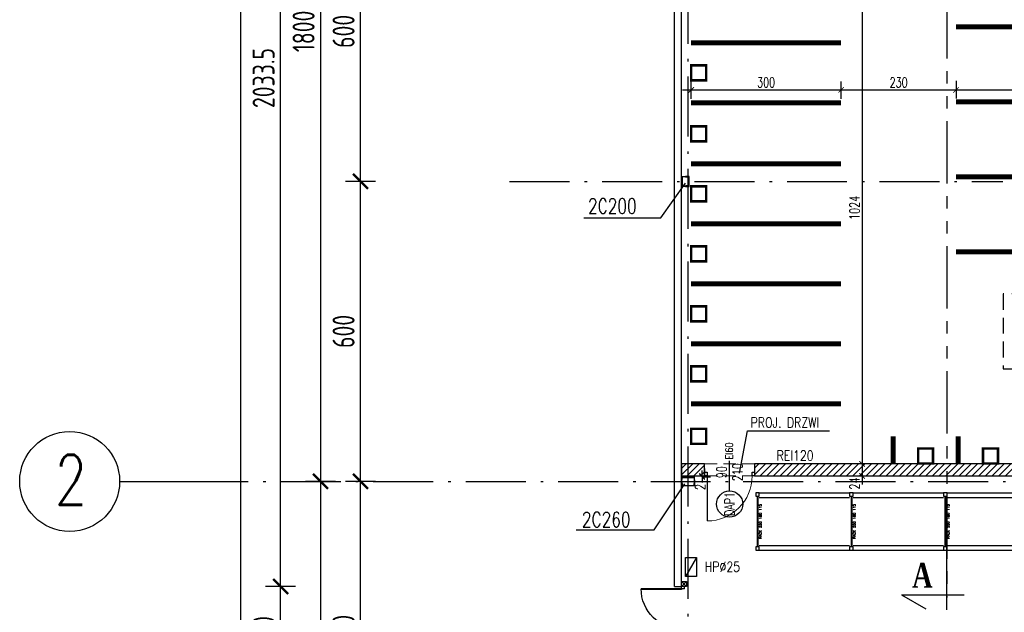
# Model space of a CAD drawing. Extents: x 153948 to 285449, y -89387 to -60195.
# Tile 44 of 101: x 247383 to 249353, y -76901 to -75716. Entities that reach past the tile are written whole.
import ezdxf
from ezdxf.enums import TextEntityAlignment as Align

# ---------------------------------------------------------------- set-up
doc = ezdxf.new("R2010")
doc.units = 0
doc.header["$LTSCALE"] = 100
doc.header["$MEASUREMENT"] = 0
doc.header["$PDMODE"] = 1
for name, pattern in [('ACAD_ISO10W100', [18.5, 12, -3, 0.5, -3]), ('DASHED2', [0.375, 0.25, -0.125]), ('HIDDEN2', [4.7625, 3.175, -1.5875]), ('PHANTOM', [2.5, 1.25, -0.25, 0.25, -0.25, 0.25, -0.25])]:
    doc.linetypes.add(name, pattern=pattern)
doc.layers.get('0').update_dxf_attribs({"linetype": 'CONTINUOUS'})
doc.layers.get('DEFPOINTS').update_dxf_attribs({"linetype": 'CONTINUOUS'})
for name, color, linetype in [('1', 2, 'CONTINUOUS'), ('A-ARM', 2, 'CONTINUOUS'), ('A-DRZWI', 5, 'CONTINUOUS'), ('A-DRZWI OPIS 100', 5, 'CONTINUOUS'), ('A-LINIA PASY', 253, 'CONTINUOUS'), ('A-WYMIARY100', 1, 'CONTINUOUS'), ('ALUMINIUM', 5, 'CONTINUOUS'), ('K-STA', 2, 'CONTINUOUS'), ('OSIE', 8, 'ACAD_ISO10W100'), ('PANELE', 3, 'CONTINUOUS'), ('R-----OP', 2, 'CONTINUOUS'), ('RS REGAŁY', 7, 'CONTINUOUS'), ('TEXT', 11, 'CONTINUOUS'), ('TEXT1', 2, 'CONTINUOUS'), ('WYMIARY', 1, 'CONTINUOUS'), ('WYMIARY100', 1, 'CONTINUOUS'), ('ŚWIETLIK', 2, 'CONTINUOUS')]:
    doc.layers.add(name, color=color, linetype=linetype)
for name, color, linetype, lineweight in [('A-NADPROŻE', 8, 'DASHED2', 9), ('A-SCIANA MUR', 2, 'CONTINUOUS', 30), ('PROJ_WIPEOUT', 3, 'CONTINUOUS', 0)]:
    doc.layers.add(name, color=color, linetype=linetype, lineweight=lineweight)
doc.layers.add('A-PROSTOWNIK', color=7, linetype='CONTINUOUS', true_color=0xff0f0f)
doc.styles.add('DYBY-NORMALNY-0-8-N', font='ROMANS.SHX', dxfattribs={"width": 0.8})
doc.styles.add('ROMANS', font='romans')
doc.styles.get("Standard").update_dxf_attribs({"font": 'txt.shx'})
doc.styles.add('STYLE2', font='isocp.shx', dxfattribs={"width": 0.8})
doc.styles.add('TXT3', font='SIMPLEX.SHX', dxfattribs={"width": 0.75, "height": 40})
doc.styles.add('wym_romans', font='romans.shx', dxfattribs={"width": 0.7})
doc.dimstyles.new('100_CM_krótki', dxfattribs={"dimscale": 10, "dimtxt": 2, "dimasz": 1.1, "dimexe": 1.7, "dimexo": 2, "dimgap": 0.5, "dimtad": 1, "dimdec": 1, "dimrnd": 0.5, "dimzin": 9, "dimtxsty": 'wym_romans', "dimblk": 'ARCHTICK', "dimcen": 2, "dimdle": 1.7, "dimclrd": 256, "dimclre": 256, "dimclrt": 151, "dimadec": 1, "dimazin": 2, "dimtfac": 1, "dimtdec": 1, "dimtix": 1, "dimtmove": 1, "dimatfit": 2, "dimldrblk": 'ARCHTICK', "dimfxl": 1.8, "dimfxlon": 1, "dimtolj": 1, "dimtzin": 0, "dimlwd": -1, "dimlwe": -1, "dimarcsym": 0})
doc.dimstyles.new('KRESKI_100', dxfattribs={"dimscale": 20, "dimtxt": 2.2, "dimasz": 1.5, "dimexe": 1.5, "dimexo": 1.5, "dimgap": 0.6, "dimtad": 1, "dimdec": 1, "dimrnd": 0.5, "dimdsep": 46, "dimtxsty": 'STYLE2', "dimblk1": 'ARCHTICK', "dimblk2": 'ARCHTICK', "dimsah": 1, "dimcen": 2.5, "dimdle": 1.5, "dimclrd": 10, "dimclre": 10, "dimclrt": 15, "dimadec": 0, "dimazin": 0, "dimtfac": 1, "dimtdec": 1, "dimtmove": 1, "dimatfit": 3, "dimldrblk": 'ARCHTICK', "dimfxl": 1.5, "dimfxlon": 1, "dimtolj": 1, "dimtzin": 0, "dimarcsym": 0})

# ---------------------------------------------------------------- blocks, each defined once
blk = doc.blocks.new('SC260X2')
at = {"layer": '1'}
for points in [[(-13, 9), (-13, 0), (-12.4, 0), (-12.1, 7, -0.401015), (-11.1, 7.9), (11.1, 7.9, -0.401015), (12.1, 7), (12.4, 0), (13, 0), (13, 9)], [(-13, -9), (-13, 0), (-12.4, 0), (-12.1, -7, 0.401015), (-11.1, -7.9), (11.1, -7.9, 0.401015), (12.1, -7), (12.4, 0), (13, 0), (13, -9)]]:
    blk.add_lwpolyline(points, format="xyb", close=True, dxfattribs=at)
blk = doc.blocks.new('SC200X2')
at = {"layer": '1'}
for points in [[(-10, 7.5), (-10, 0), (-9.7, 0, 0.391021), (-9.1, 0.6), (-8.7, 5.6, -0.391021), (-7.6, 6.6), (7.6, 6.6, -0.391021), (8.7, 5.6), (9.1, 0.6, 0.391021), (9.7, 0), (10, 0), (10, 7.5)], [(-10, -7.5), (-10, 0), (-9.7, 0, -0.391021), (-9.1, -0.6), (-8.7, -5.6, 0.391021), (-7.6, -6.6), (7.6, -6.6, 0.391021), (8.7, -5.6), (9.1, -0.6, -0.391021), (9.7, 0), (10, 0), (10, -7.5)]]:
    blk.add_lwpolyline(points, format="xyb", close=True, dxfattribs=at)
blk = doc.blocks.new('D90')
at = {"layer": 'ALUMINIUM'}
for p, q in [((-4.5, 0), (0, 0)), ((0, 0), (0, -5.4)), ((-90, 0), (-90, -5.4)), ((-90, 0), (-85.5, 0)), ((-90, -5.4), (-85.5, -5.4)), ((-85.5, -5.4), (-85.5, 0)), ((-6.3, -5.4), (-6.3, -86.4)), ((-4.5, -5.4), (-6.3, -5.4)), ((-4.5, 0), (-4.5, -5.4)), ((-4.5, -5.4), (-4.5, -86.4)), ((-4.5, -5.4), (0, -5.4))]:
    blk.add_line(p, q, dxfattribs=at)
blk.add_arc((-4.5, -5.4), 81, 180, 270, dxfattribs=at)
blk = doc.blocks.new('_ARCHTICK')
at = {"color": 0, "linetype": 'ByBlock', "const_width": 0.15}
blk.add_lwpolyline([(-0.5, -0.5), (0.5, 0.5)], dxfattribs=at)
blk = doc.blocks.new('*D215')
at = {"layer": 'DEFPOINTS', "color": 0, "ltscale": 0.1, "transparency": 16777216}
for p in [(248692.9, -74816), (247825, -85703), (248692.9, -85703)]:
    blk.add_point(p, dxfattribs=at)
at = {"layer": 'WYMIARY', "color": 10, "lineweight": -2, "ltscale": 0.1, "transparency": 16777216}
for p, q in [((247825, -74786), (247825, -85733)), ((247855, -74816), (247795, -74816)), ((247855, -85703), (247795, -85703))]:
    blk.add_line(p, q, dxfattribs=at)
at = {"layer": 'WYMIARY', "color": 10, "lineweight": -2, "ltscale": 0.1, "transparency": 16777216, "xscale": 30, "yscale": 30, "zscale": 30}
for p, rotation in [((247825, -74816), 90), ((247825, -85703), 270)]:
    blk.add_blockref('_ARCHTICK', p, dxfattribs=dict(at, rotation=rotation))
at = {"layer": 'WYMIARY', "color": 15, "ltscale": 0.1, "transparency": 16777216, "insert": (247791, -80259.5), "char_height": 44, "attachment_point": 5, "rotation": 90, "style": 'STYLE2'}
blk.add_mtext('\\A1;10887', dxfattribs=at)
blk = doc.blocks.new('*D219')
at = {"layer": 'DEFPOINTS', "color": 0, "ltscale": 0.1, "transparency": 16777216}
for p in [(247905, -76849.5), (247985, -76849.5), (247985, -77029.5)]:
    blk.add_point(p, dxfattribs=at)
at = {"layer": 'WYMIARY', "color": 10, "lineweight": -2, "ltscale": 0.1, "transparency": 16777216}
for p, q in [((247905, -77059.5), (247905, -76819.5)), ((247935, -76849.5), (247875, -76849.5)), ((247935, -77029.5), (247875, -77029.5))]:
    blk.add_line(p, q, dxfattribs=at)
at = {"layer": 'WYMIARY', "color": 10, "lineweight": -2, "ltscale": 0.1, "transparency": 16777216, "xscale": 30, "yscale": 30, "zscale": 30}
for p, rotation in [((247905, -76849.5), 90), ((247905, -77029.5), 270)]:
    blk.add_blockref('_ARCHTICK', p, dxfattribs=dict(at, rotation=rotation))
at = {"layer": 'WYMIARY', "color": 15, "ltscale": 0.1, "transparency": 16777216, "insert": (247871, -76939.5), "char_height": 44, "attachment_point": 5, "rotation": 90, "style": 'STYLE2'}
blk.add_mtext('\\A1;180', dxfattribs=at)
blk = doc.blocks.new('*D220')
at = {"layer": 'DEFPOINTS', "color": 0, "ltscale": 0.1, "transparency": 16777216}
for p in [(247905, -74816), (248692.9, -74816), (248692.9, -76849.5)]:
    blk.add_point(p, dxfattribs=at)
at = {"layer": 'WYMIARY', "color": 10, "lineweight": -2, "ltscale": 0.1, "transparency": 16777216}
for p, q in [((247905, -76879.5), (247905, -74786)), ((247935, -74816), (247875, -74816)), ((247935, -76849.5), (247875, -76849.5))]:
    blk.add_line(p, q, dxfattribs=at)
at = {"layer": 'WYMIARY', "color": 10, "lineweight": -2, "ltscale": 0.1, "transparency": 16777216, "xscale": 30, "yscale": 30, "zscale": 30}
for p, rotation in [((247905, -74816), 90), ((247905, -76849.5), 270)]:
    blk.add_blockref('_ARCHTICK', p, dxfattribs=dict(at, rotation=rotation))
at = {"layer": 'WYMIARY', "color": 15, "ltscale": 0.1, "transparency": 16777216, "insert": (247871, -75832.8), "char_height": 44, "attachment_point": 5, "rotation": 90, "style": 'STYLE2'}
blk.add_mtext('\\A1;2033.5', dxfattribs=at)
blk = doc.blocks.new('*D222')
at = {"layer": 'DEFPOINTS', "color": 0, "ltscale": 0.1, "transparency": 16777216}
for p in [(248065, -74839.5), (247985, -76639.5), (248065, -76639.5)]:
    blk.add_point(p, dxfattribs=at)
at = {"layer": 'WYMIARY', "color": 10, "lineweight": -2, "ltscale": 0.1, "transparency": 16777216}
for p, q in [((247985, -74809.5), (247985, -76669.5)), ((248015, -74839.5), (247955, -74839.5)), ((248015, -76639.5), (247955, -76639.5))]:
    blk.add_line(p, q, dxfattribs=at)
at = {"layer": 'WYMIARY', "color": 10, "lineweight": -2, "ltscale": 0.1, "transparency": 16777216, "xscale": 30, "yscale": 30, "zscale": 30}
for p, rotation in [((247985, -74839.5), 90), ((247985, -76639.5), 270)]:
    blk.add_blockref('_ARCHTICK', p, dxfattribs=dict(at, rotation=rotation))
at = {"layer": 'WYMIARY', "color": 15, "ltscale": 0.1, "transparency": 16777216, "insert": (247951, -75739.5), "char_height": 44, "attachment_point": 5, "rotation": 90, "style": 'STYLE2'}
blk.add_mtext('\\A1;1800', dxfattribs=at)
blk = doc.blocks.new('*D223')
at = {"layer": 'DEFPOINTS', "color": 0, "ltscale": 0.1, "transparency": 16777216}
for p in [(248065, -76639.5), (247985, -78439.5), (248065, -78439.5)]:
    blk.add_point(p, dxfattribs=at)
at = {"layer": 'WYMIARY', "color": 10, "lineweight": -2, "ltscale": 0.1, "transparency": 16777216}
for p, q in [((247985, -76609.5), (247985, -78469.5)), ((248015, -76639.5), (247955, -76639.5)), ((248015, -78439.5), (247955, -78439.5))]:
    blk.add_line(p, q, dxfattribs=at)
at = {"layer": 'WYMIARY', "color": 10, "lineweight": -2, "ltscale": 0.1, "transparency": 16777216, "xscale": 30, "yscale": 30, "zscale": 30}
for p, rotation in [((247985, -76639.5), 90), ((247985, -78439.5), 270)]:
    blk.add_blockref('_ARCHTICK', p, dxfattribs=dict(at, rotation=rotation))
at = {"layer": 'WYMIARY', "color": 15, "ltscale": 0.1, "transparency": 16777216, "insert": (247951, -77539.5), "char_height": 44, "attachment_point": 5, "rotation": 90, "style": 'STYLE2'}
blk.add_mtext('\\A1;1800', dxfattribs=at)
blk = doc.blocks.new('*D248')
at = {"layer": 'DEFPOINTS', "color": 0, "ltscale": 0.1, "transparency": 16777216}
for p in [(248065, -76639.5), (248145, -76639.5), (248145, -77239.5)]:
    blk.add_point(p, dxfattribs=at)
at = {"layer": 'WYMIARY', "color": 10, "lineweight": -2, "ltscale": 0.1, "transparency": 16777216}
for p, q in [((248065, -77269.5), (248065, -76609.5)), ((248095, -76639.5), (248035, -76639.5)), ((248095, -77239.5), (248035, -77239.5))]:
    blk.add_line(p, q, dxfattribs=at)
at = {"layer": 'WYMIARY', "color": 10, "lineweight": -2, "ltscale": 0.1, "transparency": 16777216, "xscale": 30, "yscale": 30, "zscale": 30}
for p, rotation in [((248065, -76639.5), 90), ((248065, -77239.5), 270)]:
    blk.add_blockref('_ARCHTICK', p, dxfattribs=dict(at, rotation=rotation))
at = {"layer": 'WYMIARY', "color": 15, "ltscale": 0.1, "transparency": 16777216, "insert": (248031, -76939.5), "char_height": 44, "attachment_point": 5, "rotation": 90, "style": 'STYLE2'}
blk.add_mtext('\\A1;600', dxfattribs=at)
blk = doc.blocks.new('*D249')
at = {"layer": 'DEFPOINTS', "color": 0, "ltscale": 0.1, "transparency": 16777216}
for p in [(248065, -76039.5), (248145, -76039.5), (248145, -76639.5)]:
    blk.add_point(p, dxfattribs=at)
at = {"layer": 'WYMIARY', "color": 10, "lineweight": -2, "ltscale": 0.1, "transparency": 16777216}
for p, q in [((248065, -76669.5), (248065, -76009.5)), ((248095, -76039.5), (248035, -76039.5)), ((248095, -76639.5), (248035, -76639.5))]:
    blk.add_line(p, q, dxfattribs=at)
at = {"layer": 'WYMIARY', "color": 10, "lineweight": -2, "ltscale": 0.1, "transparency": 16777216, "xscale": 30, "yscale": 30, "zscale": 30}
for p, rotation in [((248065, -76039.5), 90), ((248065, -76639.5), 270)]:
    blk.add_blockref('_ARCHTICK', p, dxfattribs=dict(at, rotation=rotation))
at = {"layer": 'WYMIARY', "color": 15, "ltscale": 0.1, "transparency": 16777216, "insert": (248031, -76339.5), "char_height": 44, "attachment_point": 5, "rotation": 90, "style": 'STYLE2'}
blk.add_mtext('\\A1;600', dxfattribs=at)
blk = doc.blocks.new('*D250')
at = {"layer": 'DEFPOINTS', "color": 0, "ltscale": 0.1, "transparency": 16777216}
for p in [(248065, -75439.5), (248145, -75439.5), (248145, -76039.5)]:
    blk.add_point(p, dxfattribs=at)
at = {"layer": 'WYMIARY', "color": 10, "lineweight": -2, "ltscale": 0.1, "transparency": 16777216}
for p, q in [((248065, -76069.5), (248065, -75409.5)), ((248095, -75439.5), (248035, -75439.5)), ((248095, -76039.5), (248035, -76039.5))]:
    blk.add_line(p, q, dxfattribs=at)
at = {"layer": 'WYMIARY', "color": 10, "lineweight": -2, "ltscale": 0.1, "transparency": 16777216, "xscale": 30, "yscale": 30, "zscale": 30}
for p, rotation in [((248065, -75439.5), 90), ((248065, -76039.5), 270)]:
    blk.add_blockref('_ARCHTICK', p, dxfattribs=dict(at, rotation=rotation))
at = {"layer": 'WYMIARY', "color": 15, "ltscale": 0.1, "transparency": 16777216, "insert": (248031, -75739.5), "char_height": 44, "attachment_point": 5, "rotation": 90, "style": 'STYLE2'}
blk.add_mtext('\\A1;600', dxfattribs=at)
blk = doc.blocks.new('DR_90_kont')
blk.add_wipeout([(-100, -20.5), (0, -20.5), (0, 13), (-100, 13)]).dxf.layer = 'PROJ_WIPEOUT'
for points in [[(-100, 2.5), (-100, -12.5)], [(0, 2.5), (0, -12.5)], [(-5, -5), (-5, -102.5)]]:
    blk.add_lwpolyline(points)
at = {"linetype": 'Continuous', "lineweight": 5}
blk.add_lwpolyline([(-50, -21.7), (-50, 10.9)], dxfattribs=at)
for points in [[(-100, -5), (-100, -12.5), (-95, -12.5), (-95, -5)], [(-5, -5), (-5, -12.5), (0, -12.5), (0, -5)]]:
    blk.add_lwpolyline(points, close=True)
at = {"lineweight": 13}
blk.add_arc((-5, -12.5), 90, 180, 270, dxfattribs=at)
blk = doc.blocks.new('SZPILKA')
blk.add_lwpolyline([(89177.3, -31834.9), (89177.3, -31754.9)])
blk.add_circle((89177.3, -31869.9), 35)
at = {"style": 'DYBY-NORMALNY-0-8-N', "width": 0.8}
blk.add_attdef('ODPORNOSC', text='', height=20, rotation=90, dxfattribs=at).set_placement((89177.3, -31749.9), align=Align.MIDDLE_LEFT)
blk.add_attdef('SZEROKOSC', text='', height=20, rotation=90, dxfattribs=at).set_placement((89177.3, -31794.9), align=Align.BOTTOM_CENTER)
blk.add_attdef('WYSOKOSC', text='', height=20, rotation=90, dxfattribs=at).set_placement((89183.6, -31794.9), align=Align.TOP_CENTER)
blk.add_attdef('TYP', text='', height=20, rotation=90, dxfattribs=at).set_placement((89177.3, -31869.9), align=Align.MIDDLE_CENTER)
blk = doc.blocks.new('RACK 550 180 115')
at = {"color": 6}
for p, q in [((2.75, 108), (2.75, 7)), ((4.25, 108), (4.25, 7)), ((7, 115), (187.8, 115)), ((7, 105.5), (187.8, 105.5)), ((7, 9.5), (187.8, 9.5)), ((7, 0), (187.8, 0))]:
    blk.add_line(p, q, dxfattribs=at)
for points in [[(0, 108), (7, 108), (7, 115), (0, 115)], [(0, 0), (7, 0), (7, 7), (0, 7)]]:
    blk.add_lwpolyline(points, close=True, dxfattribs=at)
at = {"color": 6, "insert": (9.25, 57.5), "char_height": 5, "width": 101, "attachment_point": 5, "rotation": 90}
blk.add_mtext('RACK 550 180 115', dxfattribs=at)
blk = doc.blocks.new('*D825')
at = {"layer": 'A-WYMIARY100', "transparency": 16777216}
for p, q in [((248726.4, -75874.6), (248726.4, -75839.6)), ((249026.4, -75874.6), (249026.4, -75839.6)), ((248709.4, -75856.6), (249043.4, -75856.6))]:
    blk.add_line(p, q, dxfattribs=at)
at = {"layer": 'DEFPOINTS', "color": 0, "transparency": 16777216}
for p in [(249026.4, -75856.6), (248726.4, -76124.9), (249026.4, -76124.9)]:
    blk.add_point(p, dxfattribs=at)
at = {"layer": 'A-WYMIARY100', "transparency": 16777216, "xscale": 11, "yscale": 11, "zscale": 11, "rotation": 180}
blk.add_blockref('_ARCHTICK', (248726.4, -75856.6), dxfattribs=at)
at = {"layer": 'A-WYMIARY100', "transparency": 16777216, "xscale": 11, "yscale": 11, "zscale": 11}
blk.add_blockref('_ARCHTICK', (249026.4, -75856.6), dxfattribs=at)
at = {"layer": 'A-WYMIARY100', "color": 151, "transparency": 16777216, "insert": (248876.4, -75841.6), "char_height": 20, "attachment_point": 5, "style": 'wym_romans'}
blk.add_mtext('\\A1;300', dxfattribs=at)
blk = doc.blocks.new('*D826')
at = {"layer": 'A-WYMIARY100', "transparency": 16777216}
for p, q in [((249026.4, -75863), (249026.4, -75839.6)), ((249256.4, -75838.6), (249256.4, -75873.6)), ((249009.4, -75856.6), (249273.4, -75856.6))]:
    blk.add_line(p, q, dxfattribs=at)
at = {"layer": 'DEFPOINTS', "color": 0, "transparency": 16777216}
for p in [(249256.4, -75793), (249256.4, -75856.6), (249026.4, -75883)]:
    blk.add_point(p, dxfattribs=at)
at = {"layer": 'A-WYMIARY100', "transparency": 16777216, "xscale": 11, "yscale": 11, "zscale": 11, "rotation": 180}
blk.add_blockref('_ARCHTICK', (249026.4, -75856.6), dxfattribs=at)
at = {"layer": 'A-WYMIARY100', "transparency": 16777216, "xscale": 11, "yscale": 11, "zscale": 11}
blk.add_blockref('_ARCHTICK', (249256.4, -75856.6), dxfattribs=at)
at = {"layer": 'A-WYMIARY100', "color": 151, "transparency": 16777216, "insert": (249141.4, -75841.6), "char_height": 20, "attachment_point": 5, "style": 'wym_romans'}
blk.add_mtext('\\A1;230', dxfattribs=at)
blk = doc.blocks.new('*D827')
at = {"layer": 'A-WYMIARY100', "transparency": 16777216}
for p, q in [((249256.4, -75838.6), (249256.4, -75873.6)), ((249616.4, -75838.6), (249616.4, -75873.6)), ((249239.4, -75856.6), (249633.4, -75856.6))]:
    blk.add_line(p, q, dxfattribs=at)
at = {"layer": 'DEFPOINTS', "color": 0, "transparency": 16777216}
for p in [(249256.4, -75793), (249616.4, -75793), (249616.4, -75856.6)]:
    blk.add_point(p, dxfattribs=at)
at = {"layer": 'A-WYMIARY100', "transparency": 16777216, "xscale": 11, "yscale": 11, "zscale": 11, "rotation": 180}
blk.add_blockref('_ARCHTICK', (249256.4, -75856.6), dxfattribs=at)
at = {"layer": 'A-WYMIARY100', "transparency": 16777216, "xscale": 11, "yscale": 11, "zscale": 11}
blk.add_blockref('_ARCHTICK', (249616.4, -75856.6), dxfattribs=at)
at = {"layer": 'A-WYMIARY100', "color": 151, "transparency": 16777216, "insert": (249436.4, -75841.6), "char_height": 20, "attachment_point": 5, "style": 'wym_romans'}
blk.add_mtext('\\A1;360', dxfattribs=at)
blk = doc.blocks.new('*D834')
at = {"layer": 'A-WYMIARY100', "ltscale": 0.1, "transparency": 16777216}
for p, q in [((249068.3, -75563.5), (249068.3, -76621.5)), ((249086.3, -75580.5), (249051.3, -75580.5)), ((249086.3, -76604.5), (249051.3, -76604.5))]:
    blk.add_line(p, q, dxfattribs=at)
at = {"layer": 'DEFPOINTS', "color": 0, "ltscale": 0.1, "transparency": 16777216}
for p in [(249323.9, -75580.5), (249068.3, -76604.5), (249323.9, -76604.5)]:
    blk.add_point(p, dxfattribs=at)
at = {"layer": 'A-WYMIARY100', "ltscale": 0.1, "transparency": 16777216, "xscale": 11, "yscale": 11, "zscale": 11}
for p, rotation in [((249068.3, -75580.5), 90), ((249068.3, -76604.5), 270)]:
    blk.add_blockref('_ARCHTICK', p, dxfattribs=dict(at, rotation=rotation))
at = {"layer": 'A-WYMIARY100', "color": 151, "ltscale": 0.1, "transparency": 16777216, "insert": (249053.3, -76092.5), "char_height": 20, "attachment_point": 5, "rotation": 90, "style": 'wym_romans'}
blk.add_mtext('\\A1;1024', dxfattribs=at)
blk = doc.blocks.new('*D835')
at = {"layer": 'A-WYMIARY100', "ltscale": 0.1, "transparency": 16777216}
for p, q in [((249068.3, -76587.5), (249068.3, -76645.5)), ((249086.3, -76604.5), (249051.3, -76604.5)), ((249050.3, -76628.5), (249085.3, -76628.5))]:
    blk.add_line(p, q, dxfattribs=at)
at = {"layer": 'DEFPOINTS', "color": 0, "ltscale": 0.1, "transparency": 16777216}
for p in [(249323.9, -76604.5), (248707.6, -76628.5), (249068.3, -76628.5)]:
    blk.add_point(p, dxfattribs=at)
at = {"layer": 'A-WYMIARY100', "ltscale": 0.1, "transparency": 16777216, "xscale": 11, "yscale": 11, "zscale": 11}
for p, rotation in [((249068.3, -76604.5), 90), ((249068.3, -76628.5), 270)]:
    blk.add_blockref('_ARCHTICK', p, dxfattribs=dict(at, rotation=rotation))
at = {"layer": 'A-WYMIARY100', "color": 151, "ltscale": 0.1, "transparency": 16777216, "insert": (249053.3, -76643.8), "char_height": 20, "attachment_point": 5, "rotation": 90, "style": 'wym_romans'}
blk.add_mtext('\\A1;24', dxfattribs=at)
blk = doc.blocks.new('*D916')
at = {"layer": 'A-WYMIARY100', "ltscale": 0.1, "transparency": 16777216}
for p, q in [((248748.3, -76628.5), (248748.3, -76617.5)), ((248748.3, -76628.5), (248765.3, -76628.5)), ((248748.3, -76630.5), (248748.3, -76628.5)), ((248748.3, -76630.5), (248765.3, -76630.5)), ((248748.3, -76630.5), (248748.3, -76641.5))]:
    blk.add_line(p, q, dxfattribs=at)
at = {"layer": 'DEFPOINTS', "color": 0, "ltscale": 0.1, "transparency": 16777216}
for p in [(248733.4, -76628.5), (248733.4, -76630.5), (248748.3, -76628.5)]:
    blk.add_point(p, dxfattribs=at)
at = {"layer": 'A-WYMIARY100', "ltscale": 0.1, "transparency": 16777216, "xscale": 11, "yscale": 11, "zscale": 11}
for p, rotation in [((248748.3, -76628.5), 270), ((248748.3, -76630.5), 90)]:
    blk.add_blockref('_ARCHTICK', p, dxfattribs=dict(at, rotation=rotation))
at = {"layer": 'A-WYMIARY100', "color": 151, "ltscale": 0.1, "transparency": 16777216, "insert": (248744.7, -76650.5), "char_height": 20, "attachment_point": 5, "rotation": 90, "style": 'wym_romans'}
blk.add_mtext('\\A1;2', dxfattribs=at)

msp = doc.modelspace()

# ---------------------------------------------------------------- hatches: boundary and pattern name
at = {"layer": 'A-SCIANA MUR', "lineweight": 9, "ltscale": 0.1}
h = msp.add_hatch(dxfattribs=at)
h.set_pattern_fill('ANSI31', color=8, scale=75)
h.set_pattern_definition([(45, (0, 23.5), (-6.62912607, 6.62912607), [])])
h.paths.add_polyline_path([(248753.4, -76604.55), (248707.4, -76604.55), (248707.4, -76628.55), (248753.4, -76628.55)])
h.paths.add_polyline_path([(250190.4, -76628.55), (250190.4, -76604.55), (248853.4, -76604.55), (248853.4, -76628.55)])

# ---------------------------------------------------------------- linework, layer by layer
at = {"layer": 'A-ARM'}
msp.add_line((248737.32, -76791.56), (248714.83, -76829.88), dxfattribs=at)
msp.add_lwpolyline([(248714.83, -76791.56), (248737.32, -76791.56), (248737.32, -76829.88), (248714.83, -76829.88)], close=True, dxfattribs=at)
at = {"layer": 'A-LINIA PASY', "const_width": 10}
for points in [[(249616.4, -75730.55), (249256.4, -75730.55)], [(249026.4, -75762.55), (248726.4, -75762.55)], [(249026.4, -75882.55), (248726.4, -75882.55)], [(249616.4, -75880.55), (249256.4, -75880.55)], [(249026.4, -76004.36), (248726.4, -76004.36)], [(249616.4, -76030.55), (249256.4, -76030.55)], [(249026.4, -76124.36), (248726.4, -76124.36)], [(249616.4, -76180.55), (249256.4, -76180.55)], [(249026.4, -76244.36), (248726.4, -76244.36)], [(249026.4, -76364.36), (248726.4, -76364.36)], [(249026.4, -76484.36), (248726.4, -76484.36)], [(249130.4, -76604.55), (249130.4, -76549.55)], [(249260.4, -76604.55), (249260.4, -76549.55)]]:
    msp.add_lwpolyline(points, dxfattribs=at)
at = {"layer": 'A-PROSTOWNIK', "ltscale": 0.1, "const_width": 5}
for points in [[(248726.4, -75837.55), (248756.4, -75837.55), (248756.4, -75807.55), (248726.4, -75807.55)], [(248726.4, -75959.36), (248756.4, -75959.36), (248756.4, -75929.36), (248726.4, -75929.36)], [(248726.4, -76079.36), (248756.4, -76079.36), (248756.4, -76049.36), (248726.4, -76049.36)], [(248726.4, -76199.36), (248756.4, -76199.36), (248756.4, -76169.36), (248726.4, -76169.36)], [(248726.4, -76319.36), (248756.4, -76319.36), (248756.4, -76289.36), (248726.4, -76289.36)], [(248726.4, -76439.36), (248756.4, -76439.36), (248756.4, -76409.36), (248726.4, -76409.36)], [(248726.4, -76564.42), (248756.4, -76564.42), (248756.4, -76534.42), (248726.4, -76534.42)], [(249180.4, -76603.55), (249210.4, -76603.55), (249210.4, -76573.55), (249180.4, -76573.55)], [(249310.4, -76603.55), (249340.4, -76603.55), (249340.4, -76573.55), (249310.4, -76573.55)]]:
    msp.add_lwpolyline(points, close=True, dxfattribs=at)
at = {"layer": 'K-STA', "ltscale": 0.1}
for p, q in [((248707.4, -76839.55), (248717.4, -76849.55)), ((248707.4, -76849.55), (248717.4, -76839.55))]:
    msp.add_line(p, q, dxfattribs=at)
at = {"layer": 'K-STA'}
msp.add_lwpolyline([(248707.4, -76839.55), (248717.4, -76839.55), (248717.4, -76849.55), (248707.4, -76849.55)], close=True, dxfattribs=at)
at = {"layer": 'OSIE', "ltscale": 0.1}
for p, q in [((248720.4, -86679.55), (248720.4, -73374.65)), ((248363.17, -76039.55), (249349.98, -76039.55))]:
    msp.add_line(p, q, dxfattribs=at)
at = {"layer": 'OSIE', "ltscale": 0.5}
msp.add_line((248720.4, -76652.33), (248720.4, -76615.71), dxfattribs=at)
at = {"layer": 'PANELE', "ltscale": 0.5}
for p, q in [((248692.9, -76849.55), (248692.9, -74816.05)), ((248707.4, -76849.55), (248707.4, -74848.55))]:
    msp.add_line(p, q, dxfattribs=at)
at = {"layer": 'PANELE', "ltscale": 0.1}
msp.add_line((248692.9, -76849.55), (248707.4, -76849.55), dxfattribs=at)
at = {"layer": 'TEXT'}
for p, q in [((248665.53, -76112.19), (248715.4, -76043.3)), ((248511.71, -76112.19), (248665.53, -76112.19)), ((248652.52, -76736.18), (248713.86, -76644.05)), ((248496.32, -76736.18), (248652.52, -76736.18))]:
    msp.add_line(p, q, dxfattribs=at)
at = {"layer": 'TEXT1'}
msp.add_line((247583.04, -76639.55), (247720.4, -76639.55), dxfattribs=at)
msp.add_circle((247483.04, -76639.55), 100, dxfattribs=at)
at = {"layer": 'WYMIARY100', "color": 5, "linetype": 'PHANTOM'}
msp.add_line((249237.76, -74669.01), (249237.76, -76871.55), dxfattribs=at)
at = {"layer": 'WYMIARY100', "color": 6}
for p, q in [((249237.76, -76896.43), (249237.76, -76693.6)), ((249147.13, -76866.49), (249272.62, -76866.49)), ((249147.13, -76866.49), (249195.93, -76894.37))]:
    msp.add_line(p, q, dxfattribs=at)
at = {"layer": 'ŚWIETLIK', "linetype": 'HIDDEN2', "ltscale": 0.1}
msp.add_lwpolyline([(249350.4, -76414.55), (249590.4, -76414.55), (249590.4, -76264.55), (249350.4, -76264.55)], close=True, dxfattribs=at)

# ---------------------------------------------------------------- block references
at = {"layer": 'ALUMINIUM', "ltscale": 0.1, "xscale": -1, "rotation": 270}
msp.add_blockref('D90', (248712.8, -76849.55), dxfattribs=at)
at = {"layer": 'K-STA', "ltscale": 0.5, "rotation": 270}
msp.add_blockref('SC200X2', (248714.9, -76039.55), dxfattribs=at)
at = {"layer": 'K-STA', "ltscale": 0.5}
msp.add_blockref('SC260X2', (248720.4, -76639.55), dxfattribs=at)
at = {"layer": 'RS REGAŁY'}
for p in [(248855.69, -76777.05), (249043.49, -76777.05), (249231.29, -76777.05)]:
    msp.add_blockref('RACK 550 180 115', p, dxfattribs=at)

# ---------------------------------------------------------------- texts
at = {"layer": 'R-----OP', "color": 2, "style": 'DYBY-NORMALNY-0-8-N', "width": 0.8}
for s, p in [('PROJ. DRZWI', (248845.31, -76521.66)), ('REI120', (248897.34, -76587.82))]:
    msp.add_text(s, height=20, dxfattribs=at).set_placement(p, align=Align.MIDDLE_LEFT)
msp.add_text('HP%%c25', height=20, dxfattribs=at).set_placement((248788.9, -76810.13), align=Align.MIDDLE)
at = {"layer": 'TEXT', "style": 'TXT3', "width": 0.75}
for s, p in [('2C200', (248520, -76103.9)), ('2C260', (248507.77, -76730.71))]:
    msp.add_text(s, height=30, dxfattribs=at).set_placement(p)
at = {"layer": 'TEXT1', "style": 'TXT3', "width": 0.75}
msp.add_text('2', height=100, dxfattribs=at).set_placement((247453.24, -76686.19))
at = {"layer": 'WYMIARY100', "insert": (249168.54, -76852.32), "char_height": 50, "attachment_point": 7, "style": 'TXT3'}
msp.add_mtext('\\fBook Antiqua|b1|i0|c0|p18;A', dxfattribs=at)

# ---------------------------------------------------------------- dimensions: what is measured, and where the dimension line sits
at = {"layer": 'A-WYMIARY100', "ltscale": 0.1}
dim = msp.add_linear_dim(base=(249068.29, -76604.55), p1=(249323.9, -75580.55), p2=(249323.9, -76604.55), angle=90, dimstyle='100_CM_krótki', dxfattribs=at)
dim.commit()
dim.dimension.update_dxf_attribs({"geometry": '*D834', "text_midpoint": (249053.29, -76092.55)})
at = {"layer": 'A-WYMIARY100'}
for base, p1, p2, picture, middle in [((249256.4, -75856.65), (249026.38, -75883.04), (249256.4, -75793.04), '*D826', (249141.39, -75841.65)), ((249616.4, -75856.65), (249256.4, -75793.04), (249616.4, -75793.04), '*D827', (249436.4, -75841.65)), ((249026.4, -75856.65), (248726.4, -76124.85), (249026.4, -76124.85), '*D825', (248876.4, -75841.65))]:
    dim = msp.add_linear_dim(base=base, p1=p1, p2=p2, dimstyle='100_CM_krótki', dxfattribs=at)
    dim.commit()
    dim.dimension.update_dxf_attribs({"geometry": picture, "text_midpoint": middle})
at = {"layer": 'WYMIARY', "ltscale": 0.1}
for base, p1, p2, picture, middle in [((247824.99, -85703.05), (248692.9, -74816.05), (248692.9, -85703.05), '*D215', (247790.99, -80259.55)), ((247904.99, -74816.05), (248692.9, -76849.55), (248692.9, -74816.05), '*D220', (247870.98, -75832.8)), ((247984.99, -76639.55), (248064.99, -74839.55), (248064.99, -76639.55), '*D222', (247950.99, -75739.55)), ((248064.99, -75439.55), (248144.99, -76039.55), (248144.99, -75439.55), '*D250', (248030.99, -75739.55)), ((248064.99, -76039.55), (248144.99, -76639.55), (248144.99, -76039.55), '*D249', (248030.99, -76339.55)), ((247984.99, -78439.55), (248064.99, -76639.55), (248064.99, -78439.55), '*D223', (247950.99, -77539.55)), ((248064.99, -76639.55), (248144.99, -77239.55), (248144.99, -76639.55), '*D248', (248030.99, -76939.55)), ((247904.99, -76849.55), (247984.99, -77029.55), (247984.99, -76849.55), '*D219', (247870.99, -76939.55))]:
    dim = msp.add_linear_dim(base=base, p1=p1, p2=p2, angle=90, dimstyle='KRESKI_100', dxfattribs=at)
    dim.commit()
    dim.dimension.update_dxf_attribs({"geometry": picture, "text_midpoint": middle})

# ---------------------------------------------------------------- next in the draw order: block references
at = {"layer": 'A-DRZWI', "linetype": 'Continuous', "xscale": -1}
msp.add_blockref('DR_90_kont', (248753.4, -76616.05), dxfattribs=at)

# ---------------------------------------------------------------- next in the draw order: linework, layer by layer
at = {"layer": 'A-NADPROŻE'}
msp.add_lwpolyline([(248753.4, -76628.55), (248853.4, -76628.55), (248853.4, -76604.55), (248753.4, -76604.55)], close=True, dxfattribs=at)
at = {"layer": 'A-SCIANA MUR', "ltscale": 0.1}
for points in [[(248753.4, -76604.55), (248707.4, -76604.55), (248707.4, -76628.55), (248753.4, -76628.55), (248753.4, -76604.55)], [(248853.4, -76628.55), (250190.4, -76628.55), (250190.4, -76604.55), (248853.4, -76604.55), (248853.4, -76628.55)]]:
    msp.add_lwpolyline(points, dxfattribs=at)
at = {"layer": 'OSIE', "ltscale": 0.1}
msp.add_line((247720.4, -76639.55), (263229.19, -76639.55), dxfattribs=at)
at = {"layer": 'R-----OP', "color": 2}
msp.add_lwpolyline([(248822.91, -76623.32), (248838.94, -76538.03), (249003.23, -76538.03)], dxfattribs=at)

# ---------------------------------------------------------------- next in the draw order: block references
at = {"layer": 'A-DRZWI OPIS 100'}
ref = msp.add_blockref('SZPILKA', (181920.39, -52782.27), dxfattribs=dict(at, xscale=0.75, yscale=0.75, zscale=0.75))
ref.add_attrib('TYP', 'DAP1', dxfattribs={"layer": '0', "height": 20, "rotation": 90, "style": 'ROMANS', "width": 0.7}).set_placement((248803.4, -76684.69), align=Align.MIDDLE_CENTER)
ref.add_attrib('SZEROKOSC', '90', dxfattribs={"layer": '0', "height": 20, "rotation": 90, "style": 'ROMANS', "width": 0.7}).set_placement((248803.4, -76621.05), align=Align.BOTTOM_CENTER)
ref.add_attrib('WYSOKOSC', '210', dxfattribs={"layer": '0', "height": 20, "rotation": 90, "style": 'ROMANS', "width": 0.7}).set_placement((248835.25, -76621.05), align=Align.BOTTOM_CENTER)
ref.add_attrib('ODPORNOSC', 'EI60', dxfattribs={"layer": '0', "height": 15, "rotation": 90, "style": 'DYBY-NORMALNY-0-8-N', "width": 0.8}).set_placement((248802.49, -76595.94), align=Align.MIDDLE_LEFT)

# ---------------------------------------------------------------- next in the draw order: dimensions: what is measured, and where the dimension line sits
at = {"layer": 'A-WYMIARY100', "ltscale": 0.1}
for base, p1, p2, picture, middle in [((249068.29, -76628.55), (249323.9, -76604.55), (248707.59, -76628.55), '*D835', (249068.29, -76643.8)), ((248748.27, -76628.55), (248733.4, -76630.55), (248733.4, -76628.55), '*D916', (248759.69, -76650.46))]:
    dim = msp.add_linear_dim(base=base, p1=p1, p2=p2, angle=90, dimstyle='100_CM_krótki', dxfattribs=at)
    dim.commit()
    dim.dimension.update_dxf_attribs({"geometry": picture, "text_midpoint": middle, "dimtype": 160})

doc.saveas('drawing.dxf')
